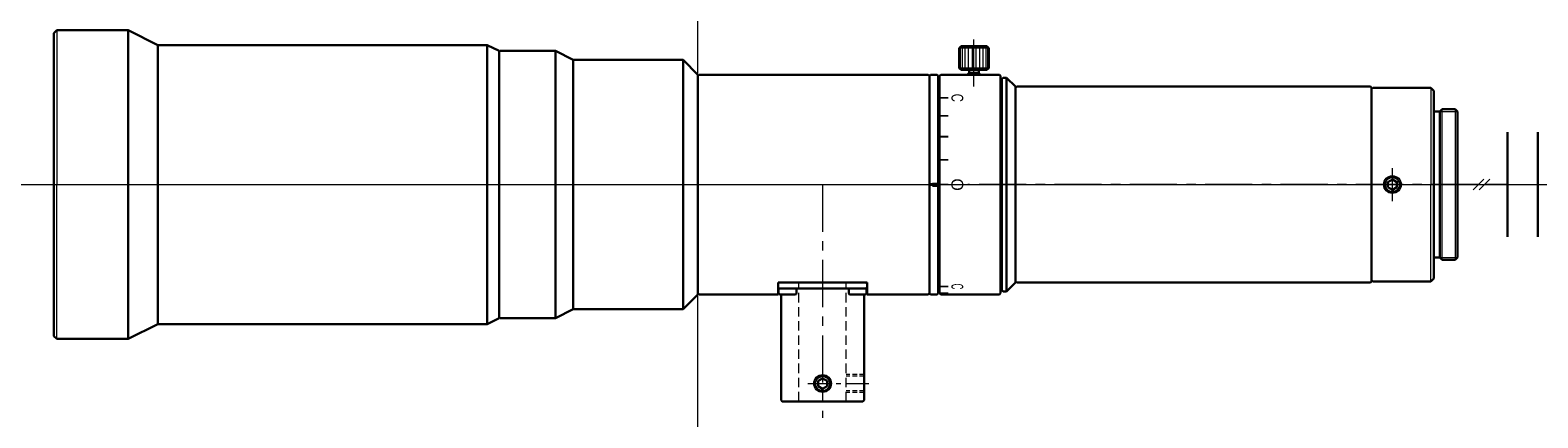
# Model space of a CAD drawing. Header units: millimetres. Extents: x -113 to 141, y 261 to 326.
import ezdxf
from ezdxf.enums import TextEntityAlignment as Align

# ---------------------------------------------------------------- set-up
doc = ezdxf.new("R2010")
doc.units = ezdxf.units.MM
doc.header["$LTSCALE"] = 0.25
doc.linetypes.add('CENTER', pattern=[50.8, 31.75, -6.35, 6.35, -6.35])
doc.linetypes.add('HIDDEN', pattern=[9.525, 6.35, -3.175])
doc.layers.add('00_補助線', color=252, linetype='Continuous', lineweight=0, plot=False)
for name, color, linetype, lineweight in [('01_中心線', 1, 'CENTER', 20), ('03_寸法・文字', 50, 'Continuous', 20), ('外観図', 7, 'Continuous', 30), ('画層1', 7, 'Continuous', 30), ('ﾋﾞｽ・ﾈｼﾞ', 7, 'Continuous', 30)]:
    doc.layers.add(name, color=color, linetype=linetype, lineweight=lineweight)
doc.styles.add('VS Standard', font='txt', dxfattribs={"height": 3})

# ---------------------------------------------------------------- blocks, each defined once
blk = doc.blocks.new('HM30##')
at = {"layer": '外観図'}
blk.add_lwpolyline([(-0.75, -0.43), (0, -0.87), (0.75, -0.43), (0.75, 0.43), (0, 0.87), (-0.75, 0.43)], close=True, dxfattribs=at)
at = {"layer": '外観図', "lineweight": 9}
blk.add_circle((0, 0), 1.5, dxfattribs=at)
at = {"layer": '外観図'}
blk.add_circle((0, 0), 1.25, dxfattribs=at)

msp = doc.modelspace()

# ---------------------------------------------------------------- hatches: boundary and pattern name
at = {"layer": '03_寸法・文字'}
h = msp.add_hatch(color=256, dxfattribs=at)
h.dxf.hatch_style = 1
h.paths.add_polyline_path([(42.19, 314.74), (42.19, 314.44), (40.89, 314.44), (40.89, 314.74)])
h = msp.add_hatch(color=256, dxfattribs=at)
h.dxf.hatch_style = 1
h.paths.add_polyline_path([(42.19, 311.73), (42.19, 311.43), (40.89, 311.43), (40.89, 311.73)])
h = msp.add_hatch(color=256, dxfattribs=at)
h.dxf.hatch_style = 1
h.paths.add_polyline_path([(42.19, 308.22), (42.19, 307.92), (40.89, 307.92), (40.89, 308.22)])
h = msp.add_hatch(color=256, dxfattribs=at)
h.dxf.hatch_style = 1
h.paths.add_polyline_path([(42.19, 304.33), (42.19, 304.03), (40.89, 304.03), (40.89, 304.33)])
h = msp.add_hatch(color=256, dxfattribs=at)
h.dxf.hatch_style = 1
h.paths.add_polyline_path([(38.99, 300.25), (38.99, 299.75), (40.49, 299.75), (40.49, 300.25)])
h = msp.add_hatch(color=256, dxfattribs=at)
h.dxf.hatch_style = 1
h.paths.add_polyline_path([(42.19, 300.15), (42.19, 299.85), (40.89, 299.85), (40.89, 300.15)])
h = msp.add_hatch(color=256, dxfattribs=at)
h.dxf.hatch_style = 1
h.paths.add_polyline_path([(42.19, 282.99), (42.19, 282.69), (40.89, 282.69), (40.89, 282.99)])
h = msp.add_hatch(color=256, dxfattribs=at)
h.dxf.hatch_style = 1
h.paths.add_polyline_path([(42.19, 281.87), (42.19, 281.57), (40.89, 281.57), (40.89, 281.87)])

# ---------------------------------------------------------------- linework, layer by layer
at = {"layer": '00_補助線'}
for p, direction in [((0, 0), (0, 1)), ((0, 300), (1, 0))]:
    msp.add_xline(p, direction, dxfattribs=at)
at = {"layer": '01_中心線'}
for p, q in [((46.49, 316.5), (46.49, 325.13)), ((116.99, 297.21), (116.99, 302.79)), ((-112.51, 300), (14.49, 300)), ((14.49, 300), (38.99, 300)), ((20.99, 300), (20.99, 260.72)), ((131.49, 300), (45.48, 300)), ((136.38, 300), (132.49, 300))]:
    msp.add_line(p, q, dxfattribs=at)
at = {"layer": '01_中心線', "ltscale": 0.5}
msp.add_line((18.49, 266.5), (28.99, 266.5), dxfattribs=at)
at = {"layer": '03_寸法・文字'}
for p, q in [((39.49, 300.25), (40.49, 300.25)), ((39.49, 299.75), (40.49, 299.75)), ((132.38, 300.9), (130.59, 299.1)), ((133.38, 300.9), (131.59, 299.1))]:
    msp.add_line(p, q, dxfattribs=at)
at = {"layer": '外観図'}
for p, q in [((44.32, 323.3), (43.99, 322.98)), ((43.99, 319.62), (43.99, 322.98)), ((48.67, 323.3), (44.32, 323.3)), ((48.67, 323.3), (48.99, 322.98)), ((48.99, 319.62), (48.99, 322.98)), ((44.32, 319.3), (43.99, 319.62)), ((48.67, 319.3), (44.32, 319.3)), ((45.49, 318.6), (45.69, 318.8)), ((45.49, 318.5), (45.49, 318.6)), ((45.69, 318.8), (45.69, 319.3)), ((47.29, 318.8), (45.69, 318.8)), ((47.29, 318.8), (47.29, 319.3)), ((47.29, 318.8), (47.49, 318.6)), ((47.49, 318.5), (47.49, 318.6)), ((48.67, 319.3), (48.99, 319.62)), ((124.96, 312.3), (125.36, 312.7)), ((125.36, 312.7), (127.56, 312.7)), ((127.96, 312.3), (127.56, 312.7)), ((124.96, 312.3), (123.96, 312.3)), ((124.96, 312.3), (124.96, 312.3)), ((124.96, 312.3), (124.96, 287.7)), ((127.96, 287.7), (127.96, 312.3)), ((124.96, 287.7), (123.96, 287.7)), ((124.96, 287.7), (125.36, 287.3)), ((124.96, 287.7), (124.96, 287.7)), ((125.36, 287.3), (127.56, 287.3)), ((127.96, 287.7), (127.56, 287.3)), ((13.49, 281.5), (13.49, 283.5)), ((13.49, 283.5), (28.49, 283.5)), ((13.49, 283.3), (13.69, 283.5)), ((13.49, 282.7), (13.69, 282.5)), ((13.59, 281.75), (13.59, 282.25)), ((13.69, 282.5), (28.29, 282.5)), ((13.84, 282.5), (16.34, 282.5)), ((16.59, 281.75), (16.59, 282.25)), ((25.39, 281.75), (25.39, 282.25)), ((25.64, 282.5), (28.14, 282.5)), ((28.49, 283.3), (28.29, 283.5)), ((28.29, 282.5), (28.49, 282.7)), ((28.39, 281.75), (28.39, 282.25)), ((28.49, 283.5), (28.49, 281.5)), ((13.84, 281.5), (16.34, 281.5)), ((13.99, 263.7), (13.99, 281.5)), ((25.64, 281.5), (28.14, 281.5)), ((27.99, 263.7), (27.99, 281.5)), ((13.99, 263.7), (14.19, 263.5)), ((27.79, 263.5), (27.99, 263.7))]:
    msp.add_line(p, q, dxfattribs=at)
at = {"layer": '外観図', "lineweight": 9}
for p, q in [((48.99, 322.98), (43.99, 322.98)), ((44.18, 322.98), (44.18, 319.62)), ((44.51, 322.98), (44.51, 319.62)), ((44.97, 322.98), (44.97, 319.62)), ((45.54, 322.98), (45.54, 319.62)), ((46.17, 322.98), (46.17, 319.62)), ((46.82, 322.98), (46.82, 319.62)), ((47.45, 322.98), (47.45, 319.62)), ((48.01, 322.98), (48.01, 319.62)), ((48.48, 322.98), (48.48, 319.62)), ((48.8, 322.98), (48.8, 319.62)), ((48.99, 319.62), (43.99, 319.62)), ((47.49, 318.6), (45.49, 318.6)), ((123.46, 316.3), (123.46, 300)), ((123.46, 283.7), (123.46, 300))]:
    msp.add_line(p, q, dxfattribs=at)
at = {"layer": '外観図', "lineweight": 20}
for p, q in [((45.69, 318.5), (45.69, 318.8)), ((47.29, 318.5), (47.29, 318.8)), ((125.36, 287.3), (125.36, 312.7)), ((127.56, 312.7), (127.56, 287.3)), ((124.96, 312.3), (127.96, 312.3)), ((124.96, 287.7), (127.96, 287.7))]:
    msp.add_line(p, q, dxfattribs=at)
at = {"layer": '外観図', "color": 3, "linetype": 'HIDDEN', "lineweight": 20}
for p, q in [((16.99, 263.5), (16.99, 283.5)), ((24.99, 263.5), (24.99, 283.5))]:
    msp.add_line(p, q, dxfattribs=at)
at = {"layer": '外観図', "color": 3, "linetype": 'HIDDEN', "lineweight": 20, "ltscale": 0.5}
for p, q in [((27.99, 268), (24.99, 268)), ((27.99, 267.75), (24.99, 267.75)), ((27.99, 265.25), (24.99, 265.25)), ((27.99, 265), (24.99, 265))]:
    msp.add_line(p, q, dxfattribs=at)
at = {"layer": '外観図'}
msp.add_lwpolyline([(20.24, 266.07), (20.99, 265.63), (21.74, 266.07), (21.74, 266.93), (20.99, 267.37), (20.24, 266.93)], close=True, dxfattribs=at)
at = {"layer": '外観図', "lineweight": 20}
msp.add_circle((20.99, 266.5), 1.5, dxfattribs=at)
at = {"layer": '外観図'}
msp.add_circle((20.99, 266.5), 1.25, dxfattribs=at)
for centre, start, end in [((13.84, 282.25), 90, 180), ((16.34, 282.25), 0, 90), ((25.64, 282.25), 90, 180), ((28.14, 282.25), 0, 90), ((13.84, 281.75), 180, 270), ((16.34, 281.75), 270, 0), ((25.64, 281.75), 180, 270), ((28.14, 281.75), 270, 0)]:
    msp.add_arc(centre, 0.25, start, end, dxfattribs=at)
at = {"layer": '画層1'}
for p, q in [((-108.51, 325.5), (-108.01, 326)), ((-108.51, 300), (-108.51, 325.5)), ((-108.01, 326), (-96.01, 326)), ((-96.01, 326), (-91.01, 323.5)), ((-96.01, 326), (-96.01, 300)), ((-91.01, 323.5), (-35.51, 323.5)), ((-91.01, 323.5), (-91.01, 300)), ((-35.51, 323.5), (-33.51, 322.5)), ((-35.51, 323.5), (-35.51, 300)), ((-33.51, 322.5), (-33.51, 300)), ((-33.51, 322.3), (-33.31, 322.5)), ((-33.31, 322.5), (-24.01, 322.5)), ((-24.01, 322.5), (-21.01, 321)), ((-24.01, 322.5), (-24.01, 300)), ((-21.01, 321), (-2.51, 321)), ((-21.01, 321), (-21.01, 300)), ((-2.51, 321), (-0.01, 318.5)), ((-2.51, 321), (-2.51, 300)), ((-0.01, 318.5), (-0.01, 300)), ((-0.01, 318.3), (0.19, 318.5)), ((0.19, 318.5), (38.79, 318.5)), ((38.79, 318.5), (38.99, 318.3)), ((38.99, 318.3), (39.19, 318.5)), ((38.99, 318.3), (38.99, 300)), ((39.19, 318.5), (40.29, 318.5)), ((40.29, 318.5), (40.49, 318.3)), ((40.49, 318.3), (40.49, 300)), ((40.49, 317.6), (40.69, 317.8)), ((40.69, 318.3), (40.89, 318.5)), ((40.69, 300), (40.69, 318.3)), ((40.89, 318.5), (50.79, 318.5)), ((50.79, 318.5), (50.99, 318.3)), ((50.99, 318.3), (50.99, 300)), ((50.99, 317.5), (51.19, 317.5)), ((51.19, 317.8), (51.39, 318)), ((51.19, 300), (51.19, 317.8)), ((51.39, 318), (51.99, 318)), ((51.99, 318), (53.49, 316.5)), ((51.99, 318), (51.99, 300)), ((53.49, 316.5), (53.49, 300)), ((53.49, 316.3), (53.69, 316.5)), ((53.69, 316.5), (113.29, 316.5)), ((113.29, 316.5), (113.49, 316.3)), ((113.49, 316.3), (113.49, 300)), ((113.49, 316.1), (113.69, 316.3)), ((113.69, 316.3), (123.46, 316.3)), ((123.46, 316.3), (123.96, 315.8)), ((123.96, 315.8), (123.96, 300)), ((136.38, 291.2), (136.38, 308.8)), ((141.49, 291.2), (141.49, 308.8)), ((-108.51, 300), (-108.51, 274.5)), ((-96.01, 274), (-96.01, 300)), ((-91.01, 276.5), (-91.01, 300)), ((-35.51, 276.5), (-35.51, 300)), ((-33.51, 277.5), (-33.51, 300)), ((-24.01, 277.5), (-24.01, 300)), ((-21.01, 279), (-21.01, 300)), ((-2.51, 279), (-2.51, 300)), ((-0.01, 281.5), (-0.01, 300)), ((38.99, 281.7), (38.99, 300)), ((40.49, 281.7), (40.49, 300)), ((40.69, 300), (40.69, 281.7)), ((50.99, 281.7), (50.99, 300)), ((51.19, 300), (51.19, 282.2)), ((51.99, 282), (51.99, 300)), ((53.49, 283.5), (53.49, 300)), ((113.49, 283.7), (113.49, 300)), ((123.96, 284.2), (123.96, 300)), ((40.49, 282.4), (40.69, 282.2)), ((50.99, 282.5), (51.19, 282.5)), ((51.19, 282.2), (51.39, 282)), ((51.39, 282), (51.99, 282)), ((51.99, 282), (53.49, 283.5)), ((53.49, 283.7), (53.69, 283.5)), ((53.69, 283.5), (113.29, 283.5)), ((113.29, 283.5), (113.49, 283.7)), ((113.49, 283.9), (113.69, 283.7)), ((113.69, 283.7), (123.46, 283.7)), ((123.46, 283.7), (123.96, 284.2)), ((-2.51, 279), (-0.01, 281.5)), ((-0.01, 281.7), (0.19, 281.5)), ((0.19, 281.5), (13.49, 281.5)), ((28.49, 281.5), (38.79, 281.5)), ((38.79, 281.5), (38.99, 281.7)), ((38.99, 281.7), (39.19, 281.5)), ((39.19, 281.5), (40.29, 281.5)), ((40.29, 281.5), (40.49, 281.7)), ((40.69, 281.7), (40.89, 281.5)), ((40.89, 281.5), (50.79, 281.5)), ((50.79, 281.5), (50.99, 281.7)), ((-35.51, 276.5), (-33.51, 277.5)), ((-33.51, 277.7), (-33.31, 277.5)), ((-33.31, 277.5), (-24.01, 277.5)), ((-24.01, 277.5), (-21.01, 279)), ((-21.01, 279), (-2.51, 279)), ((-108.51, 274.5), (-108.01, 274)), ((-96.01, 274), (-91.01, 276.5)), ((-91.01, 276.5), (-35.51, 276.5)), ((-108.01, 274), (-96.01, 274)), ((14.19, 263.5), (27.79, 263.5))]:
    msp.add_line(p, q, dxfattribs=at)
at = {"layer": '画層1', "lineweight": 9}
for p in [(-108.01, 326), (-108.01, 274)]:
    msp.add_line(p, (-108.01, 300), dxfattribs=at)

# ---------------------------------------------------------------- block references
at = {"layer": 'ﾋﾞｽ・ﾈｼﾞ'}
msp.add_blockref('HM30##', (116.99, 300), dxfattribs=at)

# ---------------------------------------------------------------- texts
at = {"layer": '03_寸法・文字', "style": 'VS Standard'}
for width, p in [(0.7, (44.69, 314.61)), (0.5, (44.69, 282.84))]:
    msp.add_text('C', height=2, rotation=270, dxfattribs=dict(at, width=width)).set_placement(p, align=Align.TOP_CENTER)
msp.add_text('O', height=2, rotation=270, dxfattribs=at).set_placement((44.69, 299.99), align=Align.TOP_CENTER)

doc.saveas('drawing.dxf')
